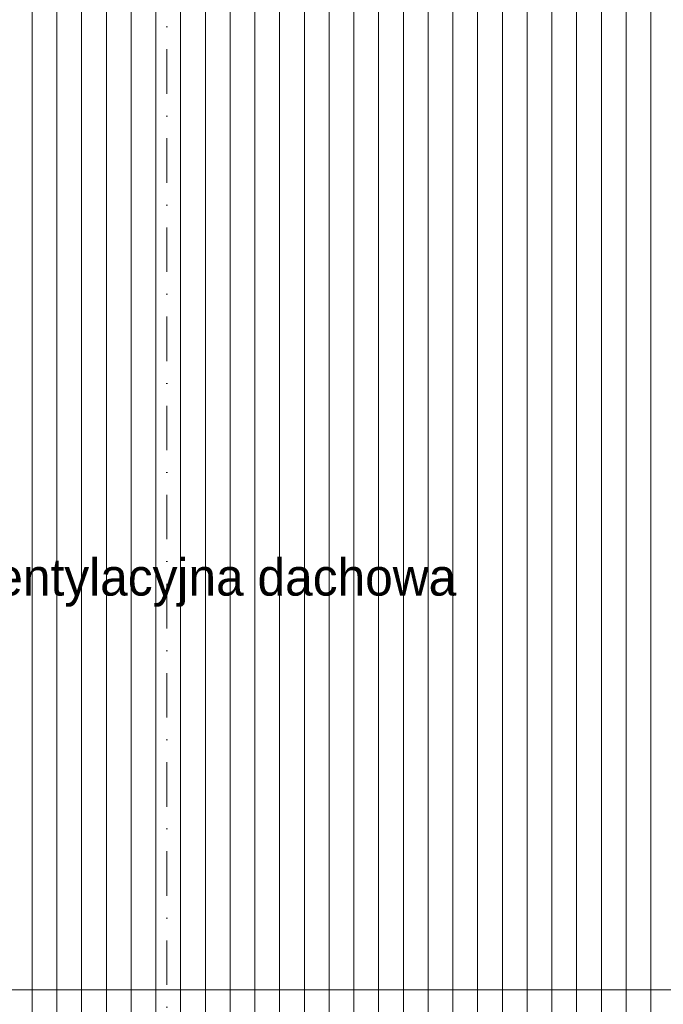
# Model space of a CAD drawing. Header units: millimetres. Extents: x 100377 to 139599, y -1988 to 13993.
# Tile 24 of 53: x 113612 to 116212, y 5978 to 9957. Entities that reach past the tile are written whole.
import ezdxf

# ---------------------------------------------------------------- set-up
doc = ezdxf.new("R2010")
doc.units = ezdxf.units.MM
doc.header["$MEASUREMENT"] = 0
doc.linetypes.add('Kropki i Kreski', pattern=[360, 180, -90, 0, -90])
doc.linetypes.add('Przerywana gęsta', pattern=[90, 60, -30])
for name, color, linetype, lineweight in [('Nowe_0_Nr_pióra__1', 7, 'Continuous', 13), ('Nowe_0_Nr_pióra__2', 251, 'Continuous', 13), ('Nowe_820-G Rysunki Obrazki_Nr_pióra__1', 7, 'Continuous', 13)]:
    doc.layers.add(name, color=color, linetype=linetype, lineweight=lineweight)
doc.styles.add('STYL_AUTOMATYCZNY_2', font='txt')
doc.dimstyles.new('STYL_AUTOMATYCZNY__3', dxfattribs={"dimtxt": 0.18, "dimasz": 273.6, "dimexe": 0.18, "dimexo": 0.0625, "dimgap": 0.09, "dimtad": 0, "dimtih": 1, "dimtoh": 1, "dimdec": 4, "dimzin": 0, "dimdsep": 46, "dimcen": 0.09, "dimadec": 0, "dimazin": 0, "dimtfac": 1, "dimtdec": 4, "dimtmove": 0, "dimatfit": 3, "dimldrblk": 'ARROWHEAD_5', "dimfxl": 0, "dimtolj": 1, "dimtzin": 0, "dimarcsym": 0})

# ---------------------------------------------------------------- blocks, each defined once
blk = doc.blocks.new('*X2')
at = {"layer": 'Nowe_0_Nr_pióra__2', "color": 251, "linetype": 'Continuous', "lineweight": 13}
for p, q in [((113662.4, 6037), (113662.4, 5787)), ((113662.4, 6037), (113662.4, 5787)), ((113762.4, 6037), (113762.4, 5787)), ((113762.4, 6037), (113762.4, 5787)), ((113862.4, 6037), (113862.4, 5787)), ((113862.4, 6037), (113862.4, 5787)), ((113962.4, 6037), (113962.4, 5787)), ((113962.4, 6037), (113962.4, 5787)), ((114062.4, 6037), (114062.4, 5787)), ((114062.4, 6037), (114062.4, 5787)), ((114162.4, 6037), (114162.4, 5787)), ((114162.4, 6037), (114162.4, 5787)), ((114262.4, 6037), (114262.4, 5787)), ((114262.4, 6037), (114262.4, 5787)), ((114362.4, 6037), (114362.4, 5787)), ((114362.4, 6037), (114362.4, 5787)), ((114462.4, 6037), (114462.4, 5787)), ((114462.4, 6037), (114462.4, 5787)), ((114562.4, 6037), (114562.4, 5787)), ((114562.4, 6037), (114562.4, 5787)), ((114662.4, 6037), (114662.4, 5787)), ((114662.4, 6037), (114662.4, 5787)), ((114762.4, 6037), (114762.4, 5787)), ((114762.4, 6037), (114762.4, 5787)), ((114862.4, 6037), (114862.4, 5787)), ((114862.4, 6037), (114862.4, 5787)), ((114962.4, 6037), (114962.4, 5787)), ((114962.4, 6037), (114962.4, 5787)), ((115062.4, 6037), (115062.4, 5787)), ((115062.4, 6037), (115062.4, 5787)), ((115162.4, 6037), (115162.4, 5787)), ((115162.4, 6037), (115162.4, 5787)), ((115262.4, 6037), (115262.4, 5787)), ((115262.4, 6037), (115262.4, 5787)), ((115362.4, 6037), (115362.4, 5787)), ((115362.4, 6037), (115362.4, 5787)), ((115462.4, 6037), (115462.4, 5787)), ((115462.4, 6037), (115462.4, 5787)), ((115562.4, 6037), (115562.4, 5787)), ((115562.4, 6037), (115562.4, 5787)), ((115662.4, 6037), (115662.4, 5787)), ((115662.4, 6037), (115662.4, 5787)), ((115762.4, 6037), (115762.4, 5787)), ((115762.4, 6037), (115762.4, 5787)), ((115862.4, 6037), (115862.4, 5787)), ((115862.4, 6037), (115862.4, 5787)), ((115962.4, 6037), (115962.4, 5787)), ((115962.4, 6037), (115962.4, 5787)), ((116062.4, 6037), (116062.4, 5787)), ((116062.4, 6037), (116062.4, 5787)), ((116162.4, 6037), (116162.4, 5787)), ((116162.4, 6037), (116162.4, 5787))]:
    blk.add_line(p, q, dxfattribs=at)
blk = doc.blocks.new('Wypełnienie_1_1', base_point=(0, 0))
at = {"layer": 'Nowe_0_Nr_pióra__2', "color": 251, "linetype": 'Continuous', "lineweight": 13}
blk.add_blockref('*X2', (0, 0), dxfattribs=at)
blk = doc.blocks.new('*X4')
at = {"layer": 'Nowe_0_Nr_pióra__2', "color": 251, "linetype": 'Continuous', "lineweight": 13}
for p, q in [((113662.4, 9787), (113662.4, 10037)), ((113662.4, 9787), (113662.4, 10037)), ((113762.4, 9787), (113762.4, 10037)), ((113762.4, 9787), (113762.4, 10037)), ((113862.4, 9787), (113862.4, 10037)), ((113862.4, 9787), (113862.4, 10037)), ((113962.4, 9787), (113962.4, 10037)), ((113962.4, 9787), (113962.4, 10037)), ((114062.4, 9787), (114062.4, 10037)), ((114062.4, 9787), (114062.4, 10037)), ((114162.4, 9787), (114162.4, 10037)), ((114162.4, 9787), (114162.4, 10037)), ((114262.4, 9787), (114262.4, 10037)), ((114262.4, 9787), (114262.4, 10037)), ((114362.4, 9787), (114362.4, 10037)), ((114362.4, 9787), (114362.4, 10037)), ((114462.4, 9787), (114462.4, 10037)), ((114462.4, 9787), (114462.4, 10037)), ((114562.4, 9787), (114562.4, 10037)), ((114562.4, 9787), (114562.4, 10037)), ((114662.4, 9787), (114662.4, 10037)), ((114662.4, 9787), (114662.4, 10037)), ((114762.4, 9787), (114762.4, 10037)), ((114762.4, 9787), (114762.4, 10037)), ((114862.4, 9787), (114862.4, 10037)), ((114862.4, 9787), (114862.4, 10037)), ((114962.4, 9787), (114962.4, 10037)), ((114962.4, 9787), (114962.4, 10037)), ((115062.4, 9787), (115062.4, 10037)), ((115062.4, 9787), (115062.4, 10037)), ((115162.4, 9787), (115162.4, 10037)), ((115162.4, 9787), (115162.4, 10037)), ((115262.4, 9787), (115262.4, 10037)), ((115262.4, 9787), (115262.4, 10037)), ((115362.4, 9787), (115362.4, 10037)), ((115362.4, 9787), (115362.4, 10037)), ((115462.4, 9787), (115462.4, 10037)), ((115462.4, 9787), (115462.4, 10037)), ((115562.4, 9787), (115562.4, 10037)), ((115562.4, 9787), (115562.4, 10037)), ((115662.4, 9787), (115662.4, 10037)), ((115662.4, 9787), (115662.4, 10037)), ((115762.4, 9787), (115762.4, 10037)), ((115762.4, 9787), (115762.4, 10037)), ((115862.4, 9787), (115862.4, 10037)), ((115862.4, 9787), (115862.4, 10037)), ((115962.4, 9787), (115962.4, 10037)), ((115962.4, 9787), (115962.4, 10037)), ((116062.4, 9787), (116062.4, 10037)), ((116062.4, 9787), (116062.4, 10037)), ((116162.4, 9787), (116162.4, 10037)), ((116162.4, 9787), (116162.4, 10037)), ((113662.4, 9537), (113662.4, 9787)), ((113662.4, 9537), (113662.4, 9787)), ((113762.4, 9537), (113762.4, 9787)), ((113762.4, 9537), (113762.4, 9787)), ((113862.4, 9537), (113862.4, 9787)), ((113862.4, 9537), (113862.4, 9787)), ((113962.4, 9537), (113962.4, 9787)), ((113962.4, 9537), (113962.4, 9787)), ((114062.4, 9537), (114062.4, 9787)), ((114062.4, 9537), (114062.4, 9787)), ((114162.4, 9537), (114162.4, 9787)), ((114162.4, 9537), (114162.4, 9787)), ((114262.4, 9537), (114262.4, 9787)), ((114262.4, 9537), (114262.4, 9787)), ((114362.4, 9537), (114362.4, 9787)), ((114362.4, 9537), (114362.4, 9787)), ((114462.4, 9537), (114462.4, 9787)), ((114462.4, 9537), (114462.4, 9787)), ((114562.4, 9537), (114562.4, 9787)), ((114562.4, 9537), (114562.4, 9787)), ((114662.4, 9537), (114662.4, 9787)), ((114662.4, 9537), (114662.4, 9787)), ((114762.4, 9537), (114762.4, 9787)), ((114762.4, 9537), (114762.4, 9787)), ((114862.4, 9537), (114862.4, 9787)), ((114862.4, 9537), (114862.4, 9787)), ((114962.4, 9537), (114962.4, 9787)), ((114962.4, 9537), (114962.4, 9787)), ((115062.4, 9537), (115062.4, 9787)), ((115062.4, 9537), (115062.4, 9787)), ((115162.4, 9537), (115162.4, 9787)), ((115162.4, 9537), (115162.4, 9787)), ((115262.4, 9537), (115262.4, 9787)), ((115262.4, 9537), (115262.4, 9787)), ((115362.4, 9537), (115362.4, 9787)), ((115362.4, 9537), (115362.4, 9787)), ((115462.4, 9537), (115462.4, 9787)), ((115462.4, 9537), (115462.4, 9787)), ((115562.4, 9537), (115562.4, 9787)), ((115562.4, 9537), (115562.4, 9787)), ((115662.4, 9537), (115662.4, 9787)), ((115662.4, 9537), (115662.4, 9787)), ((115762.4, 9537), (115762.4, 9787)), ((115762.4, 9537), (115762.4, 9787)), ((115862.4, 9537), (115862.4, 9787)), ((115862.4, 9537), (115862.4, 9787)), ((115962.4, 9537), (115962.4, 9787)), ((115962.4, 9537), (115962.4, 9787)), ((116062.4, 9537), (116062.4, 9787)), ((116062.4, 9537), (116062.4, 9787)), ((116162.4, 9537), (116162.4, 9787)), ((116162.4, 9537), (116162.4, 9787)), ((113662.4, 9287), (113662.4, 9537)), ((113662.4, 9287), (113662.4, 9537)), ((113762.4, 9287), (113762.4, 9537)), ((113762.4, 9287), (113762.4, 9537)), ((113862.4, 9287), (113862.4, 9537)), ((113862.4, 9287), (113862.4, 9537)), ((113962.4, 9287), (113962.4, 9537)), ((113962.4, 9287), (113962.4, 9537)), ((114062.4, 9287), (114062.4, 9537)), ((114062.4, 9287), (114062.4, 9537)), ((114162.4, 9287), (114162.4, 9537)), ((114162.4, 9287), (114162.4, 9537)), ((114262.4, 9287), (114262.4, 9537)), ((114262.4, 9287), (114262.4, 9537)), ((114362.4, 9287), (114362.4, 9537)), ((114362.4, 9287), (114362.4, 9537)), ((114462.4, 9287), (114462.4, 9537)), ((114462.4, 9287), (114462.4, 9537)), ((114562.4, 9287), (114562.4, 9537)), ((114562.4, 9287), (114562.4, 9537)), ((114662.4, 9287), (114662.4, 9537)), ((114662.4, 9287), (114662.4, 9537)), ((114762.4, 9287), (114762.4, 9537)), ((114762.4, 9287), (114762.4, 9537)), ((114862.4, 9287), (114862.4, 9537)), ((114862.4, 9287), (114862.4, 9537)), ((114962.4, 9287), (114962.4, 9537)), ((114962.4, 9287), (114962.4, 9537)), ((115062.4, 9287), (115062.4, 9537)), ((115062.4, 9287), (115062.4, 9537)), ((115162.4, 9287), (115162.4, 9537)), ((115162.4, 9287), (115162.4, 9537)), ((115262.4, 9287), (115262.4, 9537)), ((115262.4, 9287), (115262.4, 9537)), ((115362.4, 9287), (115362.4, 9537)), ((115362.4, 9287), (115362.4, 9537)), ((115462.4, 9287), (115462.4, 9537)), ((115462.4, 9287), (115462.4, 9537)), ((115562.4, 9287), (115562.4, 9537)), ((115562.4, 9287), (115562.4, 9537)), ((115662.4, 9287), (115662.4, 9537)), ((115662.4, 9287), (115662.4, 9537)), ((115762.4, 9287), (115762.4, 9537)), ((115762.4, 9287), (115762.4, 9537)), ((115862.4, 9287), (115862.4, 9537)), ((115862.4, 9287), (115862.4, 9537)), ((115962.4, 9287), (115962.4, 9537)), ((115962.4, 9287), (115962.4, 9537)), ((116062.4, 9287), (116062.4, 9537)), ((116062.4, 9287), (116062.4, 9537)), ((116162.4, 9287), (116162.4, 9537)), ((116162.4, 9287), (116162.4, 9537)), ((113662.4, 9037), (113662.4, 9287)), ((113662.4, 9037), (113662.4, 9287)), ((113762.4, 9037), (113762.4, 9287)), ((113762.4, 9037), (113762.4, 9287)), ((113862.4, 9037), (113862.4, 9287)), ((113862.4, 9037), (113862.4, 9287)), ((113962.4, 9037), (113962.4, 9287)), ((113962.4, 9037), (113962.4, 9287)), ((114062.4, 9037), (114062.4, 9287)), ((114062.4, 9037), (114062.4, 9287)), ((114162.4, 9037), (114162.4, 9287)), ((114162.4, 9037), (114162.4, 9287)), ((114262.4, 9037), (114262.4, 9287)), ((114262.4, 9037), (114262.4, 9287)), ((114362.4, 9037), (114362.4, 9287)), ((114362.4, 9037), (114362.4, 9287)), ((114462.4, 9037), (114462.4, 9287)), ((114462.4, 9037), (114462.4, 9287)), ((114562.4, 9037), (114562.4, 9287)), ((114562.4, 9037), (114562.4, 9287)), ((114662.4, 9037), (114662.4, 9287)), ((114662.4, 9037), (114662.4, 9287)), ((114762.4, 9037), (114762.4, 9287)), ((114762.4, 9037), (114762.4, 9287)), ((114862.4, 9037), (114862.4, 9287)), ((114862.4, 9037), (114862.4, 9287)), ((114962.4, 9037), (114962.4, 9287)), ((114962.4, 9037), (114962.4, 9287)), ((115062.4, 9037), (115062.4, 9287)), ((115062.4, 9037), (115062.4, 9287)), ((115162.4, 9037), (115162.4, 9287)), ((115162.4, 9037), (115162.4, 9287)), ((115262.4, 9037), (115262.4, 9287)), ((115262.4, 9037), (115262.4, 9287)), ((115362.4, 9037), (115362.4, 9287)), ((115362.4, 9037), (115362.4, 9287)), ((115462.4, 9037), (115462.4, 9287)), ((115462.4, 9037), (115462.4, 9287)), ((115562.4, 9037), (115562.4, 9287)), ((115562.4, 9037), (115562.4, 9287)), ((115662.4, 9037), (115662.4, 9287)), ((115662.4, 9037), (115662.4, 9287)), ((115762.4, 9037), (115762.4, 9287)), ((115762.4, 9037), (115762.4, 9287)), ((115862.4, 9037), (115862.4, 9287)), ((115862.4, 9037), (115862.4, 9287)), ((115962.4, 9037), (115962.4, 9287)), ((115962.4, 9037), (115962.4, 9287)), ((116062.4, 9037), (116062.4, 9287)), ((116062.4, 9037), (116062.4, 9287)), ((116162.4, 9037), (116162.4, 9287)), ((116162.4, 9037), (116162.4, 9287)), ((113662.4, 8787), (113662.4, 9037)), ((113662.4, 8787), (113662.4, 9037)), ((113762.4, 8787), (113762.4, 9037)), ((113762.4, 8787), (113762.4, 9037)), ((113862.4, 8787), (113862.4, 9037)), ((113862.4, 8787), (113862.4, 9037)), ((113962.4, 8787), (113962.4, 9037)), ((113962.4, 8787), (113962.4, 9037)), ((114062.4, 8787), (114062.4, 9037)), ((114062.4, 8787), (114062.4, 9037)), ((114162.4, 8787), (114162.4, 9037)), ((114162.4, 8787), (114162.4, 9037)), ((114262.4, 8787), (114262.4, 9037)), ((114262.4, 8787), (114262.4, 9037)), ((114362.4, 8787), (114362.4, 9037)), ((114362.4, 8787), (114362.4, 9037)), ((114462.4, 8787), (114462.4, 9037)), ((114462.4, 8787), (114462.4, 9037)), ((114562.4, 8787), (114562.4, 9037)), ((114562.4, 8787), (114562.4, 9037)), ((114662.4, 8787), (114662.4, 9037)), ((114662.4, 8787), (114662.4, 9037)), ((114762.4, 8787), (114762.4, 9037)), ((114762.4, 8787), (114762.4, 9037)), ((114862.4, 8787), (114862.4, 9037)), ((114862.4, 8787), (114862.4, 9037)), ((114962.4, 8787), (114962.4, 9037)), ((114962.4, 8787), (114962.4, 9037)), ((115062.4, 8787), (115062.4, 9037)), ((115062.4, 8787), (115062.4, 9037)), ((115162.4, 8787), (115162.4, 9037)), ((115162.4, 8787), (115162.4, 9037)), ((115262.4, 8787), (115262.4, 9037)), ((115262.4, 8787), (115262.4, 9037)), ((115362.4, 8787), (115362.4, 9037)), ((115362.4, 8787), (115362.4, 9037)), ((115462.4, 8787), (115462.4, 9037)), ((115462.4, 8787), (115462.4, 9037)), ((115562.4, 8787), (115562.4, 9037)), ((115562.4, 8787), (115562.4, 9037)), ((115662.4, 8787), (115662.4, 9037)), ((115662.4, 8787), (115662.4, 9037)), ((115762.4, 8787), (115762.4, 9037)), ((115762.4, 8787), (115762.4, 9037)), ((115862.4, 8787), (115862.4, 9037)), ((115862.4, 8787), (115862.4, 9037)), ((115962.4, 8787), (115962.4, 9037)), ((115962.4, 8787), (115962.4, 9037)), ((116062.4, 8787), (116062.4, 9037)), ((116062.4, 8787), (116062.4, 9037)), ((116162.4, 8787), (116162.4, 9037)), ((116162.4, 8787), (116162.4, 9037)), ((113662.4, 8537), (113662.4, 8787)), ((113662.4, 8537), (113662.4, 8787)), ((113762.4, 8537), (113762.4, 8787)), ((113762.4, 8537), (113762.4, 8787)), ((113862.4, 8537), (113862.4, 8787)), ((113862.4, 8537), (113862.4, 8787)), ((113962.4, 8537), (113962.4, 8787)), ((113962.4, 8537), (113962.4, 8787)), ((114062.4, 8537), (114062.4, 8787)), ((114062.4, 8537), (114062.4, 8787)), ((114162.4, 8537), (114162.4, 8787)), ((114162.4, 8537), (114162.4, 8787)), ((114262.4, 8537), (114262.4, 8787)), ((114262.4, 8537), (114262.4, 8787)), ((114362.4, 8537), (114362.4, 8787)), ((114362.4, 8537), (114362.4, 8787)), ((114462.4, 8537), (114462.4, 8787)), ((114462.4, 8537), (114462.4, 8787)), ((114562.4, 8537), (114562.4, 8787)), ((114562.4, 8537), (114562.4, 8787)), ((114662.4, 8537), (114662.4, 8787)), ((114662.4, 8537), (114662.4, 8787)), ((114762.4, 8537), (114762.4, 8787)), ((114762.4, 8537), (114762.4, 8787)), ((114862.4, 8537), (114862.4, 8787)), ((114862.4, 8537), (114862.4, 8787)), ((114962.4, 8537), (114962.4, 8787)), ((114962.4, 8537), (114962.4, 8787)), ((115062.4, 8537), (115062.4, 8787)), ((115062.4, 8537), (115062.4, 8787)), ((115162.4, 8537), (115162.4, 8787)), ((115162.4, 8537), (115162.4, 8787)), ((115262.4, 8537), (115262.4, 8787)), ((115262.4, 8537), (115262.4, 8787)), ((115362.4, 8537), (115362.4, 8787)), ((115362.4, 8537), (115362.4, 8787)), ((115462.4, 8537), (115462.4, 8787)), ((115462.4, 8537), (115462.4, 8787)), ((115562.4, 8537), (115562.4, 8787)), ((115562.4, 8537), (115562.4, 8787)), ((115662.4, 8537), (115662.4, 8787)), ((115662.4, 8537), (115662.4, 8787)), ((115762.4, 8537), (115762.4, 8787)), ((115762.4, 8537), (115762.4, 8787)), ((115862.4, 8537), (115862.4, 8787)), ((115862.4, 8537), (115862.4, 8787)), ((115962.4, 8537), (115962.4, 8787)), ((115962.4, 8537), (115962.4, 8787)), ((116062.4, 8537), (116062.4, 8787)), ((116062.4, 8537), (116062.4, 8787)), ((116162.4, 8537), (116162.4, 8787)), ((116162.4, 8537), (116162.4, 8787)), ((113662.4, 8287), (113662.4, 8537)), ((113662.4, 8287), (113662.4, 8537)), ((113762.4, 8287), (113762.4, 8537)), ((113762.4, 8287), (113762.4, 8537)), ((113862.4, 8287), (113862.4, 8537)), ((113862.4, 8287), (113862.4, 8537)), ((113962.4, 8287), (113962.4, 8537)), ((113962.4, 8287), (113962.4, 8537)), ((114062.4, 8287), (114062.4, 8537)), ((114062.4, 8287), (114062.4, 8537)), ((114162.4, 8287), (114162.4, 8537)), ((114162.4, 8287), (114162.4, 8537)), ((114262.4, 8287), (114262.4, 8537)), ((114262.4, 8287), (114262.4, 8537)), ((114362.4, 8287), (114362.4, 8537)), ((114362.4, 8287), (114362.4, 8537)), ((114462.4, 8287), (114462.4, 8537)), ((114462.4, 8287), (114462.4, 8537)), ((114562.4, 8287), (114562.4, 8537)), ((114562.4, 8287), (114562.4, 8537)), ((114662.4, 8287), (114662.4, 8537)), ((114662.4, 8287), (114662.4, 8537)), ((114762.4, 8287), (114762.4, 8537)), ((114762.4, 8287), (114762.4, 8537)), ((114862.4, 8287), (114862.4, 8537)), ((114862.4, 8287), (114862.4, 8537)), ((114962.4, 8287), (114962.4, 8537)), ((114962.4, 8287), (114962.4, 8537)), ((115062.4, 8287), (115062.4, 8537)), ((115062.4, 8287), (115062.4, 8537)), ((115162.4, 8287), (115162.4, 8537)), ((115162.4, 8287), (115162.4, 8537)), ((115262.4, 8287), (115262.4, 8537)), ((115262.4, 8287), (115262.4, 8537)), ((115362.4, 8287), (115362.4, 8537)), ((115362.4, 8287), (115362.4, 8537)), ((115462.4, 8287), (115462.4, 8537)), ((115462.4, 8287), (115462.4, 8537)), ((115562.4, 8287), (115562.4, 8537)), ((115562.4, 8287), (115562.4, 8537)), ((115662.4, 8287), (115662.4, 8537)), ((115662.4, 8287), (115662.4, 8537)), ((115762.4, 8287), (115762.4, 8537)), ((115762.4, 8287), (115762.4, 8537)), ((115862.4, 8287), (115862.4, 8537)), ((115862.4, 8287), (115862.4, 8537)), ((115962.4, 8287), (115962.4, 8537)), ((115962.4, 8287), (115962.4, 8537)), ((116062.4, 8287), (116062.4, 8537)), ((116062.4, 8287), (116062.4, 8537)), ((116162.4, 8287), (116162.4, 8537)), ((116162.4, 8287), (116162.4, 8537)), ((113662.4, 8037), (113662.4, 8287)), ((113662.4, 8037), (113662.4, 8287)), ((113762.4, 8037), (113762.4, 8287)), ((113762.4, 8037), (113762.4, 8287)), ((113862.4, 8037), (113862.4, 8287)), ((113862.4, 8037), (113862.4, 8287)), ((113962.4, 8037), (113962.4, 8287)), ((113962.4, 8037), (113962.4, 8287)), ((114062.4, 8037), (114062.4, 8287)), ((114062.4, 8037), (114062.4, 8287)), ((114162.4, 8037), (114162.4, 8287)), ((114162.4, 8037), (114162.4, 8287)), ((114262.4, 8037), (114262.4, 8287)), ((114262.4, 8037), (114262.4, 8287)), ((114362.4, 8037), (114362.4, 8287)), ((114362.4, 8037), (114362.4, 8287)), ((114462.4, 8037), (114462.4, 8287)), ((114462.4, 8037), (114462.4, 8287)), ((114562.4, 8037), (114562.4, 8287)), ((114562.4, 8037), (114562.4, 8287)), ((114662.4, 8037), (114662.4, 8287)), ((114662.4, 8037), (114662.4, 8287)), ((114762.4, 8037), (114762.4, 8287)), ((114762.4, 8037), (114762.4, 8287)), ((114862.4, 8037), (114862.4, 8287)), ((114862.4, 8037), (114862.4, 8287)), ((114962.4, 8037), (114962.4, 8287)), ((114962.4, 8037), (114962.4, 8287)), ((115062.4, 8037), (115062.4, 8287)), ((115062.4, 8037), (115062.4, 8287)), ((115162.4, 8037), (115162.4, 8287)), ((115162.4, 8037), (115162.4, 8287)), ((115262.4, 8037), (115262.4, 8287)), ((115262.4, 8037), (115262.4, 8287)), ((115362.4, 8037), (115362.4, 8287)), ((115362.4, 8037), (115362.4, 8287)), ((115462.4, 8037), (115462.4, 8287)), ((115462.4, 8037), (115462.4, 8287)), ((115562.4, 8037), (115562.4, 8287)), ((115562.4, 8037), (115562.4, 8287)), ((115662.4, 8037), (115662.4, 8287)), ((115662.4, 8037), (115662.4, 8287)), ((115762.4, 8037), (115762.4, 8287)), ((115762.4, 8037), (115762.4, 8287)), ((115862.4, 8037), (115862.4, 8287)), ((115862.4, 8037), (115862.4, 8287)), ((115962.4, 8037), (115962.4, 8287)), ((115962.4, 8037), (115962.4, 8287)), ((116062.4, 8037), (116062.4, 8287)), ((116062.4, 8037), (116062.4, 8287)), ((116162.4, 8037), (116162.4, 8287)), ((116162.4, 8037), (116162.4, 8287)), ((113662.4, 7787), (113662.4, 8037)), ((113662.4, 7787), (113662.4, 8037)), ((113762.4, 7787), (113762.4, 8037)), ((113762.4, 7787), (113762.4, 8037)), ((113862.4, 7787), (113862.4, 8037)), ((113862.4, 7787), (113862.4, 8037)), ((113962.4, 7787), (113962.4, 8037)), ((113962.4, 7787), (113962.4, 8037)), ((114062.4, 7787), (114062.4, 8037)), ((114062.4, 7787), (114062.4, 8037)), ((114162.4, 7787), (114162.4, 8037)), ((114162.4, 7787), (114162.4, 8037)), ((114262.4, 7787), (114262.4, 8037)), ((114262.4, 7787), (114262.4, 8037)), ((114362.4, 7787), (114362.4, 8037)), ((114362.4, 7787), (114362.4, 8037)), ((114462.4, 7787), (114462.4, 8037)), ((114462.4, 7787), (114462.4, 8037)), ((114562.4, 7787), (114562.4, 8037)), ((114562.4, 7787), (114562.4, 8037)), ((114662.4, 7787), (114662.4, 8037)), ((114662.4, 7787), (114662.4, 8037)), ((114762.4, 7787), (114762.4, 8037)), ((114762.4, 7787), (114762.4, 8037)), ((114862.4, 7787), (114862.4, 8037)), ((114862.4, 7787), (114862.4, 8037)), ((114962.4, 7787), (114962.4, 8037)), ((114962.4, 7787), (114962.4, 8037)), ((115062.4, 7787), (115062.4, 8037)), ((115062.4, 7787), (115062.4, 8037)), ((115162.4, 7787), (115162.4, 8037)), ((115162.4, 7787), (115162.4, 8037)), ((115262.4, 7787), (115262.4, 8037)), ((115262.4, 7787), (115262.4, 8037)), ((115362.4, 7787), (115362.4, 8037)), ((115362.4, 7787), (115362.4, 8037)), ((115462.4, 7787), (115462.4, 8037)), ((115462.4, 7787), (115462.4, 8037)), ((115562.4, 7787), (115562.4, 8037)), ((115562.4, 7787), (115562.4, 8037)), ((115662.4, 7787), (115662.4, 8037)), ((115662.4, 7787), (115662.4, 8037)), ((115762.4, 7787), (115762.4, 8037)), ((115762.4, 7787), (115762.4, 8037)), ((115862.4, 7787), (115862.4, 8037)), ((115862.4, 7787), (115862.4, 8037)), ((115962.4, 7787), (115962.4, 8037)), ((115962.4, 7787), (115962.4, 8037)), ((116062.4, 7787), (116062.4, 8037)), ((116062.4, 7787), (116062.4, 8037)), ((116162.4, 7787), (116162.4, 8037)), ((116162.4, 7787), (116162.4, 8037)), ((113662.4, 7537), (113662.4, 7787)), ((113662.4, 7537), (113662.4, 7787)), ((113762.4, 7537), (113762.4, 7787)), ((113762.4, 7537), (113762.4, 7787)), ((113862.4, 7537), (113862.4, 7787)), ((113862.4, 7537), (113862.4, 7787)), ((113962.4, 7537), (113962.4, 7787)), ((113962.4, 7537), (113962.4, 7787)), ((114062.4, 7537), (114062.4, 7787)), ((114062.4, 7537), (114062.4, 7787)), ((114162.4, 7537), (114162.4, 7787)), ((114162.4, 7537), (114162.4, 7787)), ((114262.4, 7537), (114262.4, 7787)), ((114262.4, 7537), (114262.4, 7787)), ((114362.4, 7537), (114362.4, 7787)), ((114362.4, 7537), (114362.4, 7787)), ((114462.4, 7537), (114462.4, 7787)), ((114462.4, 7537), (114462.4, 7787)), ((114562.4, 7537), (114562.4, 7787)), ((114562.4, 7537), (114562.4, 7787)), ((114662.4, 7537), (114662.4, 7787)), ((114662.4, 7537), (114662.4, 7787)), ((114762.4, 7537), (114762.4, 7787)), ((114762.4, 7537), (114762.4, 7787)), ((114862.4, 7537), (114862.4, 7787)), ((114862.4, 7537), (114862.4, 7787)), ((114962.4, 7537), (114962.4, 7787)), ((114962.4, 7537), (114962.4, 7787)), ((115062.4, 7537), (115062.4, 7787)), ((115062.4, 7537), (115062.4, 7787)), ((115162.4, 7537), (115162.4, 7787)), ((115162.4, 7537), (115162.4, 7787)), ((115262.4, 7537), (115262.4, 7787)), ((115262.4, 7537), (115262.4, 7787)), ((115362.4, 7537), (115362.4, 7787)), ((115362.4, 7537), (115362.4, 7787)), ((115462.4, 7537), (115462.4, 7787)), ((115462.4, 7537), (115462.4, 7787)), ((115562.4, 7537), (115562.4, 7787)), ((115562.4, 7537), (115562.4, 7787)), ((115662.4, 7537), (115662.4, 7787)), ((115662.4, 7537), (115662.4, 7787)), ((115762.4, 7537), (115762.4, 7787)), ((115762.4, 7537), (115762.4, 7787)), ((115862.4, 7537), (115862.4, 7787)), ((115862.4, 7537), (115862.4, 7787)), ((115962.4, 7537), (115962.4, 7787)), ((115962.4, 7537), (115962.4, 7787)), ((116062.4, 7537), (116062.4, 7787)), ((116062.4, 7537), (116062.4, 7787)), ((116162.4, 7537), (116162.4, 7787)), ((116162.4, 7537), (116162.4, 7787)), ((113662.4, 7287), (113662.4, 7537)), ((113662.4, 7287), (113662.4, 7537)), ((113762.4, 7287), (113762.4, 7537)), ((113762.4, 7287), (113762.4, 7537)), ((113862.4, 7287), (113862.4, 7537)), ((113862.4, 7287), (113862.4, 7537)), ((113962.4, 7287), (113962.4, 7537)), ((113962.4, 7287), (113962.4, 7537)), ((114062.4, 7287), (114062.4, 7537)), ((114062.4, 7287), (114062.4, 7537)), ((114162.4, 7287), (114162.4, 7537)), ((114162.4, 7287), (114162.4, 7537)), ((114262.4, 7287), (114262.4, 7537)), ((114262.4, 7287), (114262.4, 7537)), ((114362.4, 7287), (114362.4, 7537)), ((114362.4, 7287), (114362.4, 7537)), ((114462.4, 7287), (114462.4, 7537)), ((114462.4, 7287), (114462.4, 7537)), ((114562.4, 7287), (114562.4, 7537)), ((114562.4, 7287), (114562.4, 7537)), ((114662.4, 7287), (114662.4, 7537)), ((114662.4, 7287), (114662.4, 7537)), ((114762.4, 7287), (114762.4, 7537)), ((114762.4, 7287), (114762.4, 7537)), ((114862.4, 7287), (114862.4, 7537)), ((114862.4, 7287), (114862.4, 7537)), ((114962.4, 7287), (114962.4, 7537)), ((114962.4, 7287), (114962.4, 7537)), ((115062.4, 7287), (115062.4, 7537)), ((115062.4, 7287), (115062.4, 7537)), ((115162.4, 7287), (115162.4, 7537)), ((115162.4, 7287), (115162.4, 7537)), ((115262.4, 7287), (115262.4, 7537)), ((115262.4, 7287), (115262.4, 7537)), ((115362.4, 7287), (115362.4, 7537)), ((115362.4, 7287), (115362.4, 7537)), ((115462.4, 7287), (115462.4, 7537)), ((115462.4, 7287), (115462.4, 7537)), ((115562.4, 7287), (115562.4, 7537)), ((115562.4, 7287), (115562.4, 7537)), ((115662.4, 7287), (115662.4, 7537)), ((115662.4, 7287), (115662.4, 7537)), ((115762.4, 7287), (115762.4, 7537)), ((115762.4, 7287), (115762.4, 7537)), ((115862.4, 7287), (115862.4, 7537)), ((115862.4, 7287), (115862.4, 7537)), ((115962.4, 7287), (115962.4, 7537)), ((115962.4, 7287), (115962.4, 7537)), ((116062.4, 7287), (116062.4, 7537)), ((116062.4, 7287), (116062.4, 7537)), ((116162.4, 7287), (116162.4, 7537)), ((116162.4, 7287), (116162.4, 7537)), ((113662.4, 7037), (113662.4, 7287)), ((113662.4, 7037), (113662.4, 7287)), ((113762.4, 7037), (113762.4, 7287)), ((113762.4, 7037), (113762.4, 7287)), ((113862.4, 7037), (113862.4, 7287)), ((113862.4, 7037), (113862.4, 7287)), ((113962.4, 7037), (113962.4, 7287)), ((113962.4, 7037), (113962.4, 7287)), ((114062.4, 7037), (114062.4, 7287)), ((114062.4, 7037), (114062.4, 7287)), ((114162.4, 7037), (114162.4, 7287)), ((114162.4, 7037), (114162.4, 7287)), ((114262.4, 7037), (114262.4, 7287)), ((114262.4, 7037), (114262.4, 7287)), ((114362.4, 7037), (114362.4, 7287)), ((114362.4, 7037), (114362.4, 7287)), ((114462.4, 7037), (114462.4, 7287)), ((114462.4, 7037), (114462.4, 7287)), ((114562.4, 7037), (114562.4, 7287)), ((114562.4, 7037), (114562.4, 7287)), ((114662.4, 7037), (114662.4, 7287)), ((114662.4, 7037), (114662.4, 7287)), ((114762.4, 7037), (114762.4, 7287)), ((114762.4, 7037), (114762.4, 7287)), ((114862.4, 7037), (114862.4, 7287)), ((114862.4, 7037), (114862.4, 7287)), ((114962.4, 7037), (114962.4, 7287)), ((114962.4, 7037), (114962.4, 7287)), ((115062.4, 7037), (115062.4, 7287)), ((115062.4, 7037), (115062.4, 7287)), ((115162.4, 7037), (115162.4, 7287)), ((115162.4, 7037), (115162.4, 7287)), ((115262.4, 7037), (115262.4, 7287)), ((115262.4, 7037), (115262.4, 7287)), ((115362.4, 7037), (115362.4, 7287)), ((115362.4, 7037), (115362.4, 7287)), ((115462.4, 7037), (115462.4, 7287)), ((115462.4, 7037), (115462.4, 7287)), ((115562.4, 7037), (115562.4, 7287)), ((115562.4, 7037), (115562.4, 7287)), ((115662.4, 7037), (115662.4, 7287)), ((115662.4, 7037), (115662.4, 7287)), ((115762.4, 7037), (115762.4, 7287)), ((115762.4, 7037), (115762.4, 7287)), ((115862.4, 7037), (115862.4, 7287)), ((115862.4, 7037), (115862.4, 7287)), ((115962.4, 7037), (115962.4, 7287)), ((115962.4, 7037), (115962.4, 7287)), ((116062.4, 7037), (116062.4, 7287)), ((116062.4, 7037), (116062.4, 7287)), ((116162.4, 7037), (116162.4, 7287)), ((116162.4, 7037), (116162.4, 7287)), ((113662.4, 6787), (113662.4, 7037)), ((113662.4, 6787), (113662.4, 7037)), ((113762.4, 6787), (113762.4, 7037)), ((113762.4, 6787), (113762.4, 7037)), ((113862.4, 6787), (113862.4, 7037)), ((113862.4, 6787), (113862.4, 7037)), ((113962.4, 6787), (113962.4, 7037)), ((113962.4, 6787), (113962.4, 7037)), ((114062.4, 6787), (114062.4, 7037)), ((114062.4, 6787), (114062.4, 7037)), ((114162.4, 6787), (114162.4, 7037)), ((114162.4, 6787), (114162.4, 7037)), ((114262.4, 6787), (114262.4, 7037)), ((114262.4, 6787), (114262.4, 7037)), ((114362.4, 6787), (114362.4, 7037)), ((114362.4, 6787), (114362.4, 7037)), ((114462.4, 6787), (114462.4, 7037)), ((114462.4, 6787), (114462.4, 7037)), ((114562.4, 6787), (114562.4, 7037)), ((114562.4, 6787), (114562.4, 7037)), ((114662.4, 6787), (114662.4, 7037)), ((114662.4, 6787), (114662.4, 7037)), ((114762.4, 6787), (114762.4, 7037)), ((114762.4, 6787), (114762.4, 7037)), ((114862.4, 6787), (114862.4, 7037)), ((114862.4, 6787), (114862.4, 7037)), ((114962.4, 6787), (114962.4, 7037)), ((114962.4, 6787), (114962.4, 7037)), ((115062.4, 6787), (115062.4, 7037)), ((115062.4, 6787), (115062.4, 7037)), ((115162.4, 6787), (115162.4, 7037)), ((115162.4, 6787), (115162.4, 7037)), ((115262.4, 6787), (115262.4, 7037)), ((115262.4, 6787), (115262.4, 7037)), ((115362.4, 6787), (115362.4, 7037)), ((115362.4, 6787), (115362.4, 7037)), ((115462.4, 6787), (115462.4, 7037)), ((115462.4, 6787), (115462.4, 7037)), ((115562.4, 6787), (115562.4, 7037)), ((115562.4, 6787), (115562.4, 7037)), ((115662.4, 6787), (115662.4, 7037)), ((115662.4, 6787), (115662.4, 7037)), ((115762.4, 6787), (115762.4, 7037)), ((115762.4, 6787), (115762.4, 7037)), ((115862.4, 6787), (115862.4, 7037)), ((115862.4, 6787), (115862.4, 7037)), ((115962.4, 6787), (115962.4, 7037)), ((115962.4, 6787), (115962.4, 7037)), ((116062.4, 6787), (116062.4, 7037)), ((116062.4, 6787), (116062.4, 7037)), ((116162.4, 6787), (116162.4, 7037)), ((116162.4, 6787), (116162.4, 7037)), ((113662.4, 6537), (113662.4, 6787)), ((113662.4, 6537), (113662.4, 6787)), ((113762.4, 6537), (113762.4, 6787)), ((113762.4, 6537), (113762.4, 6787)), ((113862.4, 6537), (113862.4, 6787)), ((113862.4, 6537), (113862.4, 6787)), ((113962.4, 6537), (113962.4, 6787)), ((113962.4, 6537), (113962.4, 6787)), ((114062.4, 6537), (114062.4, 6787)), ((114062.4, 6537), (114062.4, 6787)), ((114162.4, 6537), (114162.4, 6787)), ((114162.4, 6537), (114162.4, 6787)), ((114262.4, 6537), (114262.4, 6787)), ((114262.4, 6537), (114262.4, 6787)), ((114362.4, 6537), (114362.4, 6787)), ((114362.4, 6537), (114362.4, 6787)), ((114462.4, 6537), (114462.4, 6787)), ((114462.4, 6537), (114462.4, 6787)), ((114562.4, 6537), (114562.4, 6787)), ((114562.4, 6537), (114562.4, 6787)), ((114662.4, 6537), (114662.4, 6787)), ((114662.4, 6537), (114662.4, 6787)), ((114762.4, 6537), (114762.4, 6787)), ((114762.4, 6537), (114762.4, 6787)), ((114862.4, 6537), (114862.4, 6787)), ((114862.4, 6537), (114862.4, 6787)), ((114962.4, 6537), (114962.4, 6787)), ((114962.4, 6537), (114962.4, 6787)), ((115062.4, 6537), (115062.4, 6787)), ((115062.4, 6537), (115062.4, 6787)), ((115162.4, 6537), (115162.4, 6787)), ((115162.4, 6537), (115162.4, 6787)), ((115262.4, 6537), (115262.4, 6787)), ((115262.4, 6537), (115262.4, 6787)), ((115362.4, 6537), (115362.4, 6787)), ((115362.4, 6537), (115362.4, 6787)), ((115462.4, 6537), (115462.4, 6787)), ((115462.4, 6537), (115462.4, 6787)), ((115562.4, 6537), (115562.4, 6787)), ((115562.4, 6537), (115562.4, 6787)), ((115662.4, 6537), (115662.4, 6787)), ((115662.4, 6537), (115662.4, 6787)), ((115762.4, 6537), (115762.4, 6787)), ((115762.4, 6537), (115762.4, 6787)), ((115862.4, 6537), (115862.4, 6787)), ((115862.4, 6537), (115862.4, 6787)), ((115962.4, 6537), (115962.4, 6787)), ((115962.4, 6537), (115962.4, 6787)), ((116062.4, 6537), (116062.4, 6787)), ((116062.4, 6537), (116062.4, 6787)), ((116162.4, 6537), (116162.4, 6787)), ((116162.4, 6537), (116162.4, 6787)), ((113662.4, 6287), (113662.4, 6537)), ((113662.4, 6287), (113662.4, 6537)), ((113762.4, 6287), (113762.4, 6537)), ((113762.4, 6287), (113762.4, 6537)), ((113862.4, 6287), (113862.4, 6537)), ((113862.4, 6287), (113862.4, 6537)), ((113962.4, 6287), (113962.4, 6537)), ((113962.4, 6287), (113962.4, 6537)), ((114062.4, 6287), (114062.4, 6537)), ((114062.4, 6287), (114062.4, 6537)), ((114162.4, 6287), (114162.4, 6537)), ((114162.4, 6287), (114162.4, 6537)), ((114262.4, 6287), (114262.4, 6537)), ((114262.4, 6287), (114262.4, 6537)), ((114362.4, 6287), (114362.4, 6537)), ((114362.4, 6287), (114362.4, 6537)), ((114462.4, 6287), (114462.4, 6537)), ((114462.4, 6287), (114462.4, 6537)), ((114562.4, 6287), (114562.4, 6537)), ((114562.4, 6287), (114562.4, 6537)), ((114662.4, 6287), (114662.4, 6537)), ((114662.4, 6287), (114662.4, 6537)), ((114762.4, 6287), (114762.4, 6537)), ((114762.4, 6287), (114762.4, 6537)), ((114862.4, 6287), (114862.4, 6537)), ((114862.4, 6287), (114862.4, 6537)), ((114962.4, 6287), (114962.4, 6537)), ((114962.4, 6287), (114962.4, 6537)), ((115062.4, 6287), (115062.4, 6537)), ((115062.4, 6287), (115062.4, 6537)), ((115162.4, 6287), (115162.4, 6537)), ((115162.4, 6287), (115162.4, 6537)), ((115262.4, 6287), (115262.4, 6537)), ((115262.4, 6287), (115262.4, 6537)), ((115362.4, 6287), (115362.4, 6537)), ((115362.4, 6287), (115362.4, 6537)), ((115462.4, 6287), (115462.4, 6537)), ((115462.4, 6287), (115462.4, 6537)), ((115562.4, 6287), (115562.4, 6537)), ((115562.4, 6287), (115562.4, 6537)), ((115662.4, 6287), (115662.4, 6537)), ((115662.4, 6287), (115662.4, 6537)), ((115762.4, 6287), (115762.4, 6537)), ((115762.4, 6287), (115762.4, 6537)), ((115862.4, 6287), (115862.4, 6537)), ((115862.4, 6287), (115862.4, 6537)), ((115962.4, 6287), (115962.4, 6537)), ((115962.4, 6287), (115962.4, 6537)), ((116062.4, 6287), (116062.4, 6537)), ((116062.4, 6287), (116062.4, 6537)), ((116162.4, 6287), (116162.4, 6537)), ((116162.4, 6287), (116162.4, 6537)), ((113662.4, 6037), (113662.4, 6287)), ((113662.4, 6037), (113662.4, 6287)), ((113762.4, 6037), (113762.4, 6287)), ((113762.4, 6037), (113762.4, 6287)), ((113862.4, 6037), (113862.4, 6287)), ((113862.4, 6037), (113862.4, 6287)), ((113962.4, 6037), (113962.4, 6287)), ((113962.4, 6037), (113962.4, 6287)), ((114062.4, 6037), (114062.4, 6287)), ((114062.4, 6037), (114062.4, 6287)), ((114162.4, 6037), (114162.4, 6287)), ((114162.4, 6037), (114162.4, 6287)), ((114262.4, 6037), (114262.4, 6287)), ((114262.4, 6037), (114262.4, 6287)), ((114362.4, 6037), (114362.4, 6287)), ((114362.4, 6037), (114362.4, 6287)), ((114462.4, 6037), (114462.4, 6287)), ((114462.4, 6037), (114462.4, 6287)), ((114562.4, 6037), (114562.4, 6287)), ((114562.4, 6037), (114562.4, 6287)), ((114662.4, 6037), (114662.4, 6287)), ((114662.4, 6037), (114662.4, 6287)), ((114762.4, 6037), (114762.4, 6287)), ((114762.4, 6037), (114762.4, 6287)), ((114862.4, 6037), (114862.4, 6287)), ((114862.4, 6037), (114862.4, 6287)), ((114962.4, 6037), (114962.4, 6287)), ((114962.4, 6037), (114962.4, 6287)), ((115062.4, 6037), (115062.4, 6287)), ((115062.4, 6037), (115062.4, 6287)), ((115162.4, 6037), (115162.4, 6287)), ((115162.4, 6037), (115162.4, 6287)), ((115262.4, 6037), (115262.4, 6287)), ((115262.4, 6037), (115262.4, 6287)), ((115362.4, 6037), (115362.4, 6287)), ((115362.4, 6037), (115362.4, 6287)), ((115462.4, 6037), (115462.4, 6287)), ((115462.4, 6037), (115462.4, 6287)), ((115562.4, 6037), (115562.4, 6287)), ((115562.4, 6037), (115562.4, 6287)), ((115662.4, 6037), (115662.4, 6287)), ((115662.4, 6037), (115662.4, 6287)), ((115762.4, 6037), (115762.4, 6287)), ((115762.4, 6037), (115762.4, 6287)), ((115862.4, 6037), (115862.4, 6287)), ((115862.4, 6037), (115862.4, 6287)), ((115962.4, 6037), (115962.4, 6287)), ((115962.4, 6037), (115962.4, 6287)), ((116062.4, 6037), (116062.4, 6287)), ((116062.4, 6037), (116062.4, 6287)), ((116162.4, 6037), (116162.4, 6287)), ((116162.4, 6037), (116162.4, 6287))]:
    blk.add_line(p, q, dxfattribs=at)
blk = doc.blocks.new('Wypełnienie_2_1', base_point=(0, 0))
at = {"layer": 'Nowe_0_Nr_pióra__2', "color": 251, "linetype": 'Continuous', "lineweight": 13}
blk.add_blockref('*X4', (0, 0), dxfattribs=at)
blk = doc.blocks.new('ARROWHEAD_5')
at = {"linetype": 'Continuous', "lineweight": 0}
blk.add_hatch(color=0, dxfattribs=at).paths.add_polyline_path([(-1, 0.2679), (0, 0), (-1, -0.2679)])
at = {"color": 0, "linetype": 'Continuous', "lineweight": 0}
blk.add_line((0, 0), (-1, 0), dxfattribs=at)

msp = doc.modelspace()

# ---------------------------------------------------------------- linework, layer by layer
at = {"layer": 'Nowe_0_Nr_pióra__1', "color": 7, "linetype": 'Kropki i Kreski', "lineweight": 13}
msp.add_lwpolyline([(114207.4, 13438.6), (114207.4, -1524.9)], dxfattribs=at)
at = {"layer": 'Nowe_0_Nr_pióra__1', "color": 7, "linetype": 'Przerywana gęsta', "lineweight": 13}
msp.add_lwpolyline([(102464.4, 6037), (137460.4, 6037)], dxfattribs=at)
at = {"layer": 'Nowe_0_Nr_pióra__1', "color": 7, "linetype": 'Continuous', "lineweight": 13}
msp.add_lwpolyline([(102464.4, 6037), (137533.7, 6037)], dxfattribs=at)

# ---------------------------------------------------------------- block references
at = {"layer": 'Nowe_0_Nr_pióra__2', "color": 251, "linetype": 'Continuous', "lineweight": 13}
for name in ['Wypełnienie_2_1', 'Wypełnienie_1_1']:
    msp.add_blockref(name, (0, 0), dxfattribs=at)

# ---------------------------------------------------------------- texts
at = {"layer": 'Nowe_820-G Rysunki Obrazki_Nr_pióra__1', "color": 7, "linetype": 'Continuous', "lineweight": 13, "insert": (112365.9, 7584.4), "char_height": 150, "attachment_point": 7, "style": 'STYL_AUTOMATYCZNY_2'}
msp.add_mtext('{\\A1;Wywiewka wentylacyjna dachowa}', dxfattribs=at)

# ---------------------------------------------------------------- leaders
at = {"layer": 'Nowe_820-G Rysunki Obrazki_Nr_pióra__1', "color": 7, "linetype": 'Continuous', "lineweight": 13, "annotation_type": 0, "has_hookline": 1, "hookline_direction": 0, "text_width": 3130.2}
msp.add_leader([(111329.9, 7076.2), (111829.9, 7584.4), (112365.8, 7584.4)], dimstyle='STYL_AUTOMATYCZNY__3', dxfattribs=at)

doc.saveas('drawing.dxf')
